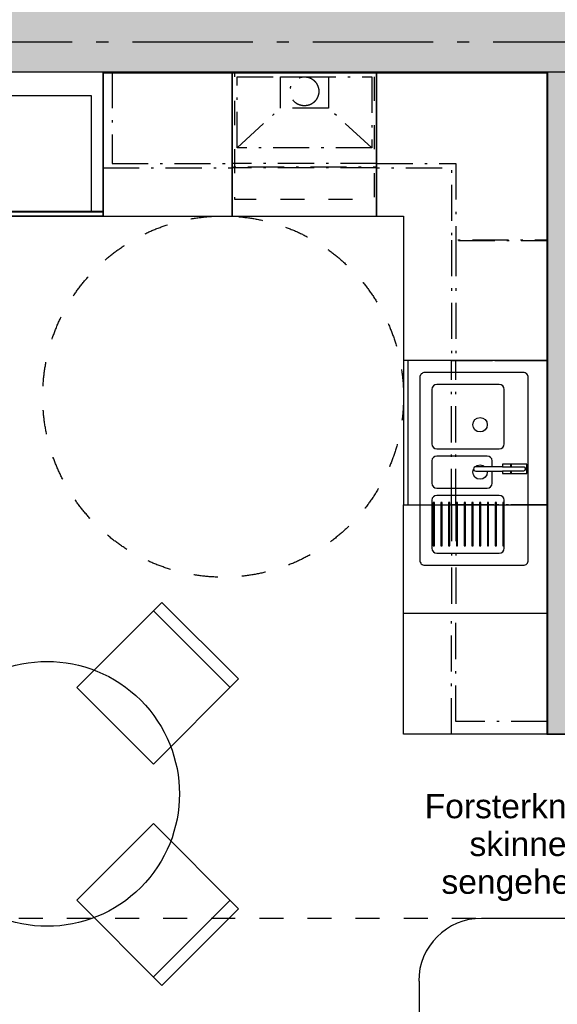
# Model space of a CAD drawing. Header units: millimetres. Extents: x 158466 to 263668, y 129175 to 189280.
# Tile 30 of 55: x 177502 to 179737, y 169097 to 173186. Entities that reach past the tile are written whole.
import ezdxf
from ezdxf.enums import TextEntityAlignment as Align

# ---------------------------------------------------------------- set-up
doc = ezdxf.new("R2010")
doc.units = ezdxf.units.MM
doc.header["$LTSCALE"] = 0.5
doc.header["$MEASUREMENT"] = 0
doc.set_wipeout_variables(frame=1)
for name, pattern in [('Akselinje', [1500, 1000, -200, 100, -200]), ('Over snittplan', [520, 300, -100, 20, -100]), ('PLINE', [0]), ('Stipling', [400, 200, -200]), ('Wipeout_Contour', [2000, 0, -2000])]:
    doc.linetypes.add(name, pattern=pattern)
for name, color, linetype in [('24-- Innervegger (Skravur)(Nye konstruksjoner)', 7, 'Continuous'), ('24-- Innervegger(Nye konstruksjoner)', 7, 'Continuous'), ('273- Kjøkkeninnredning (Skravur)(Nye konstruksjoner)', 7, 'Continuous'), ('273- Kjøkkeninnredning(Nye konstruksjoner)', 7, 'Continuous'), ('315- Utstyr for sanitærinstallasjoner(Nye konstruksjoner)', 7, 'Continuous'), ('68-- Inventar (løst)(Nye konstruksjoner)', 7, 'Continuous'), ('822- Modullinjer(Nye konstruksjoner)', 7, 'Continuous'), ('838- Annen tekst(Nye konstruksjoner)', 7, 'Continuous'), ('862- M___Nettoareal(Nye konstruksjoner)', 7, 'Continuous'), ('862- M___Nettoareal(Polylinje)(Nye konstruksjoner)', 7, 'Continuous'), ('862- M___Nettoareal(Tekst)(Nye konstruksjoner)', 7, 'Continuous'), ('878- Annen overflate_visuell informasjon_snusirkler(Nye konstruksjoner)', 7, 'Continuous'), ('878- Annen overflate_visuell informasjon_takheis(Nye konstruksjoner)', 7, 'Continuous')]:
    doc.layers.add(name, color=color, linetype=linetype)
doc.styles.add('GENERATED_STYLE_1', font='arial.ttf')
doc.styles.add('GENERATED_STYLE_3', font='arialbd.ttf')
doc.linetypes.add('Fasade_Snitt markør', pattern='A,0,[1,01 A 200 20 001 Plan 1. etasje_21.Shx,S=3.174603,R=0,X=0,Y=0],-800,0', length=800)

# ---------------------------------------------------------------- blocks, each defined once
blk = doc.blocks.new('Leilighet 2_102_18_1', base_point=(175190.7, 167336))
at = {"layer": '862- M___Nettoareal(Polylinje)(Nye konstruksjoner)', "linetype": 'PLINE', "flags": 128}
blk.add_lwpolyline([(176598.9, 172968.7), (176598.9, 165453.7), (184098.9, 165453.7), (184098.9, 172968.7)], close=True, dxfattribs=at)
at = {"layer": '862- M___Nettoareal(Tekst)(Nye konstruksjoner)', "style": 'GENERATED_STYLE_1'}
for tag, height, p in [('DUMMY_861', 300, (176128.6, 167689.5)), ('ROOM_NAME', 300, (174252.9, 167621)), ('DUMMY_862', 150, (174252.9, 167218.1))]:
    blk.add_attdef(tag, text='', height=height, dxfattribs=at).set_placement(p, align=Align.TOP_LEFT)
blk = doc.blocks.new('Stue_kjøkken_101_25_1', base_point=(176102.4, 169917.4))
at = {"layer": '862- M___Nettoareal(Polylinje)(Nye konstruksjoner)', "linetype": 'PLINE', "flags": 128}
blk.add_lwpolyline([(176598.9, 172968.7), (176598.9, 165453.7), (180198.9, 165453.7), (180198.9, 170218.3), (179696.2, 170218.3), (179696.2, 172968.7)], close=True, dxfattribs=at)
at = {"layer": '862- M___Nettoareal(Tekst)(Nye konstruksjoner)', "style": 'GENERATED_STYLE_1'}
for tag, height, p in [('DUMMY_861', 200, (178936.5, 167041.6)), ('ROOM_NAME', 200, (177351, 166995.9)), ('DUMMY_862', 150, (177351, 166727.3))]:
    blk.add_attdef(tag, text='', height=height, dxfattribs=at).set_placement(p, align=Align.TOP_LEFT)
blk = doc.blocks.new('Stol 10[42]_1', base_point=(178093.9, 169175.3))
at = {"layer": '68-- Inventar (løst)(Nye konstruksjoner)', "linetype": 'Continuous'}
blk.add_line((178058.6, 169210.7), (178376.8, 169528.9), dxfattribs=at)
at = {"layer": '68-- Inventar (løst)(Nye konstruksjoner)', "linetype": 'Continuous', "flags": 128}
blk.add_lwpolyline([(177740.4, 169528.9), (178058.6, 169847.1), (178412.1, 169493.5), (178093.9, 169175.3)], close=True, dxfattribs=at)
blk = doc.blocks.new('Stol 10[43]_1', base_point=(178093.9, 170766.3))
at = {"layer": '68-- Inventar (løst)(Nye konstruksjoner)', "linetype": 'Continuous'}
blk.add_line((178058.6, 170731), (178376.8, 170412.8), dxfattribs=at)
at = {"layer": '68-- Inventar (løst)(Nye konstruksjoner)', "linetype": 'Continuous', "flags": 128}
blk.add_lwpolyline([(177740.4, 170412.8), (178058.6, 170094.6), (178412.1, 170448.1), (178093.9, 170766.3)], close=True, dxfattribs=at)
blk = doc.blocks.new('Oppvaskmaskin integrert[142]_1', base_point=(179098.2, 170720.7))
at = {"layer": '273- Kjøkkeninnredning(Nye konstruksjoner)', "linetype": 'PLINE'}
for p, q in [((179098.2, 170720.7), (179098.2, 171170.7)), ((179098.2, 171170.7), (179696.2, 171170.7)), ((179696.2, 170720.7), (179696.2, 171170.7)), ((179098.2, 170720.7), (179696.2, 170720.7))]:
    blk.add_line(p, q, dxfattribs=at)
blk = doc.blocks.new('Underskap hjørne L[143]_1', base_point=(179696.2, 172968.7))
at = {"linetype": 'Wipeout_Contour', "ltscale": 1492129.720979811}
blk.add_wipeout([(178986.2, 172968.7), (178986.2, 172370.7), (179098.2, 172370.7), (179098.2, 171770.7), (179696.2, 171770.7), (179696.2, 172968.7)], dxfattribs=at).dxf.layer = '273- Kjøkkeninnredning (Skravur)(Nye konstruksjoner)'
at = {"layer": '273- Kjøkkeninnredning(Nye konstruksjoner)', "linetype": 'PLINE'}
for p, q in [((178986.2, 172968.7), (178986.2, 172370.7)), ((179696.2, 172968.7), (178986.2, 172968.7)), ((179696.2, 172968.7), (178986.2, 172968.7)), ((179696.2, 171770.7), (179696.2, 172968.7)), ((179696.2, 171770.7), (179696.2, 172968.7)), ((178986.2, 172370.7), (179098.2, 172370.7)), ((178986.2, 172370.7), (179098.2, 172370.7)), ((179098.2, 172370.7), (179098.2, 171770.7)), ((179098.2, 172370.7), (179098.2, 171770.7)), ((179098.2, 171770.7), (179696.2, 171770.7))]:
    blk.add_line(p, q, dxfattribs=at)
blk = doc.blocks.new('Overskap hjørne L[144]_1', base_point=(179696.2, 172968.7))
at = {"layer": '273- Kjøkkeninnredning(Nye konstruksjoner)', "linetype": 'Over snittplan'}
for p, q in [((178986.2, 172588.7), (179316.2, 172588.7)), ((179316.2, 172588.7), (179316.2, 172269.7))]:
    blk.add_line(p, q, dxfattribs=at)
at = {"layer": '273- Kjøkkeninnredning(Nye konstruksjoner)', "linetype": 'Over snittplan', "flags": 128}
blk.add_lwpolyline([(178986.2, 172968.7), (178986.2, 172570.7), (179298.2, 172570.7), (179298.2, 172269.7), (179696.2, 172269.7), (179696.2, 172968.7)], close=True, dxfattribs=at)
blk = doc.blocks.new('Underskap[145]_1', base_point=(179696.2, 170218.7))
at = {"linetype": 'Wipeout_Contour', "ltscale": 989895.693568}
blk.add_wipeout([(179098.2, 170218.7), (179696.2, 170218.7), (179696.2, 170720.7), (179098.2, 170720.7)], dxfattribs=at).dxf.layer = '273- Kjøkkeninnredning (Skravur)(Nye konstruksjoner)'
at = {"layer": '273- Kjøkkeninnredning(Nye konstruksjoner)', "linetype": 'PLINE'}
for p, q in [((179098.2, 170218.7), (179098.2, 170720.7)), ((179098.2, 170720.7), (179696.2, 170720.7)), ((179098.2, 170218.7), (179098.2, 170720.7)), ((179696.2, 170720.7), (179696.2, 170218.7)), ((179696.2, 170720.7), (179696.2, 170218.7)), ((179696.2, 170218.7), (179098.2, 170218.7))]:
    blk.add_line(p, q, dxfattribs=at)
blk = doc.blocks.new('Høyskap[146]_1', base_point=(177249.2, 172968.7))
at = {"linetype": 'Wipeout_Contour', "ltscale": 990665.444389}
blk.add_wipeout([(177249.2, 172370.7), (177849.2, 172370.7), (177849.2, 172968.7), (177249.2, 172968.7)], dxfattribs=at).dxf.layer = '273- Kjøkkeninnredning (Skravur)(Nye konstruksjoner)'
at = {"layer": '273- Kjøkkeninnredning(Nye konstruksjoner)', "linetype": 'PLINE'}
blk.add_line((177249.2, 172388.7), (177849.2, 172388.7), dxfattribs=at)
at = {"layer": '273- Kjøkkeninnredning(Nye konstruksjoner)', "linetype": 'PLINE', "flags": 128}
blk.add_lwpolyline([(177249.2, 172370.7), (177849.2, 172370.7), (177849.2, 172968.7), (177249.2, 172968.7)], close=True, dxfattribs=at)
blk = doc.blocks.new('Innebygget ovn[147]_1', base_point=(177849.2, 172370.7))
at = {"layer": '273- Kjøkkeninnredning(Nye konstruksjoner)', "linetype": 'PLINE'}
for p, q in [((177299.2, 172390.7), (177299.2, 172870.7)), ((177299.2, 172870.7), (177799.2, 172870.7)), ((177799.2, 172870.7), (177799.2, 172390.7))]:
    blk.add_line(p, q, dxfattribs=at)
at = {"layer": '273- Kjøkkeninnredning(Nye konstruksjoner)', "linetype": 'PLINE', "flags": 128}
blk.add_lwpolyline([(177849.2, 172390.7), (177849.2, 172370.7), (177249.2, 172370.7), (177249.2, 172390.7)], close=True, dxfattribs=at)
blk = doc.blocks.new('Underskap[148]_1', base_point=(178386.2, 172968.7))
at = {"linetype": 'Wipeout_Contour', "ltscale": 993930.911901}
blk.add_wipeout([(178386.2, 172370.7), (178986.2, 172370.7), (178986.2, 172968.7), (178386.2, 172968.7)], dxfattribs=at).dxf.layer = '273- Kjøkkeninnredning (Skravur)(Nye konstruksjoner)'
at = {"layer": '273- Kjøkkeninnredning(Nye konstruksjoner)', "linetype": 'PLINE'}
for p, q in [((178986.2, 172968.7), (178386.2, 172968.7)), ((178386.2, 172968.7), (178386.2, 172370.7)), ((178986.2, 172968.7), (178386.2, 172968.7)), ((178986.2, 172370.7), (178986.2, 172968.7)), ((178386.2, 172370.7), (178986.2, 172370.7)), ((178386.2, 172370.7), (178986.2, 172370.7))]:
    blk.add_line(p, q, dxfattribs=at)
blk = doc.blocks.new('Innebygget koketopp[149]_1', base_point=(178396.2, 172968.7))
at = {"layer": '273- Kjøkkeninnredning(Nye konstruksjoner)', "linetype": 'Stipling', "flags": 128}
blk.add_lwpolyline([(178396.2, 172968.7), (178976.2, 172968.7), (178976.2, 172438.7), (178396.2, 172438.7)], close=True, dxfattribs=at)
blk = doc.blocks.new('Underskap[150]_1', base_point=(177849.2, 172968.7))
at = {"linetype": 'Wipeout_Contour', "ltscale": 992296.845974}
blk.add_wipeout([(177849.2, 172370.7), (178386.2, 172370.7), (178386.2, 172968.7), (177849.2, 172968.7)], dxfattribs=at).dxf.layer = '273- Kjøkkeninnredning (Skravur)(Nye konstruksjoner)'
at = {"layer": '273- Kjøkkeninnredning(Nye konstruksjoner)', "linetype": 'PLINE'}
for p, q in [((178386.2, 172968.7), (177849.2, 172968.7)), ((177849.2, 172968.7), (177849.2, 172370.7)), ((178386.2, 172968.7), (177849.2, 172968.7)), ((178386.2, 172370.7), (178386.2, 172968.7)), ((177849.2, 172370.7), (178386.2, 172370.7)), ((177849.2, 172370.7), (178386.2, 172370.7))]:
    blk.add_line(p, q, dxfattribs=at)
blk = doc.blocks.new('Ventilator innebygget[151]_1', base_point=(178986.2, 172573.4))
at = {"layer": '273- Kjøkkeninnredning(Nye konstruksjoner)', "linetype": 'Over snittplan'}
for p, q in [((178406.2, 172653.4), (178406.2, 172948.7)), ((178406.2, 172948.7), (178966.2, 172948.7)), ((178586.2, 172948.7), (178786.2, 172948.7)), ((178586.2, 172818.7), (178586.2, 172948.7)), ((178786.2, 172948.7), (178786.2, 172818.7)), ((178966.2, 172948.7), (178966.2, 172653.4)), ((178406.2, 172653.4), (178586.2, 172818.7)), ((178786.2, 172818.7), (178586.2, 172818.7)), ((178966.2, 172653.4), (178786.2, 172818.7)), ((178966.2, 172653.4), (178406.2, 172653.4))]:
    blk.add_line(p, q, dxfattribs=at)
at = {"layer": '273- Kjøkkeninnredning(Nye konstruksjoner)', "linetype": 'Over snittplan', "flags": 128}
blk.add_lwpolyline([(178986.2, 172968.7), (178986.2, 172573.4), (178386.2, 172573.4), (178386.2, 172968.7)], close=True, dxfattribs=at)
at = {"layer": '273- Kjøkkeninnredning(Nye konstruksjoner)', "linetype": 'Over snittplan'}
blk.add_circle((178686.2, 172888.7), 60, dxfattribs=at)
blk = doc.blocks.new('Bord rundt 01[210]_1', base_point=(177616.6, 169970.8))
at = {"layer": '68-- Inventar (løst)(Nye konstruksjoner)', "linetype": 'PLINE', "flags": 128}
blk.add_lwpolyline([(178005.5, 170359.7, -1), (177227.7, 169581.9, -1)], format="xyb", close=True, dxfattribs=at)
blk = doc.blocks.new('Underskap[228]_1', base_point=(179696.2, 171770.7))
at = {"layer": '273- Kjøkkeninnredning(Nye konstruksjoner)', "linetype": 'PLINE'}
for p, q in [((179221.2, 171000.7), (179226.2, 171000.7)), ((179253.4, 171000.7), (179258.4, 171000.7)), ((179285.7, 171000.7), (179290.7, 171000.7)), ((179317.9, 171000.7), (179322.9, 171000.7)), ((179350.1, 171000.7), (179355.1, 171000.7)), ((179382.3, 171000.7), (179387.3, 171000.7)), ((179414.5, 171000.7), (179419.5, 171000.7)), ((179446.8, 171000.7), (179451.8, 171000.7)), ((179479, 171000.7), (179484, 171000.7)), ((179511.2, 171000.7), (179516.2, 171000.7)), ((179236.2, 170970.7), (179496.2, 170970.7))]:
    blk.add_line(p, q, dxfattribs=at)
for centre, start, end in [((179236.2, 170990.7), 180, 270), ((179496.2, 170990.7), 270, 0)]:
    blk.add_arc(centre, 20, start, end, dxfattribs=at)
at = {"linetype": 'Wipeout_Contour', "ltscale": 992658.162233}
blk.add_wipeout([(179098.2, 171770.7), (179098.2, 171170.7), (179696.2, 171170.7), (179696.2, 171770.7)], dxfattribs=at).dxf.layer = '273- Kjøkkeninnredning (Skravur)(Nye konstruksjoner)'
at = {"layer": '273- Kjøkkeninnredning(Nye konstruksjoner)', "linetype": 'PLINE'}
for p, q in [((179098.2, 171770.7), (179098.2, 171170.7)), ((179696.2, 171770.7), (179098.2, 171770.7)), ((179098.2, 171770.7), (179098.2, 171170.7)), ((179116.2, 171770.7), (179116.2, 171170.7)), ((179696.2, 171170.7), (179696.2, 171770.7)), ((179696.2, 171170.7), (179696.2, 171770.7)), ((179216.2, 171650.7), (179216.2, 171424)), ((179496.2, 171670.7), (179236.2, 171670.7)), ((179516.2, 171424), (179516.2, 171650.7)), ((179236.2, 171404), (179496.2, 171404)), ((179216.2, 171354), (179216.2, 171260.7)), ((179446.2, 171374), (179236.2, 171374)), ((179466.2, 171260.7), (179466.2, 171354)), ((179236.2, 171240.7), (179446.2, 171240.7)), ((179216.2, 171190.7), (179216.2, 170990.7)), ((179221.2, 171180.7), (179221.2, 171000.7)), ((179226.2, 171180.7), (179221.2, 171180.7)), ((179226.2, 171000.7), (179226.2, 171180.7)), ((179496.2, 171210.7), (179236.2, 171210.7)), ((179253.4, 171180.7), (179253.4, 171000.7)), ((179258.4, 171180.7), (179253.4, 171180.7)), ((179258.4, 171000.7), (179258.4, 171180.7)), ((179285.7, 171180.7), (179285.7, 171000.7)), ((179290.7, 171180.7), (179285.7, 171180.7)), ((179290.7, 171000.7), (179290.7, 171180.7)), ((179317.9, 171180.7), (179317.9, 171000.7)), ((179322.9, 171180.7), (179317.9, 171180.7)), ((179322.9, 171000.7), (179322.9, 171180.7)), ((179350.1, 171180.7), (179350.1, 171000.7)), ((179355.1, 171180.7), (179350.1, 171180.7)), ((179355.1, 171000.7), (179355.1, 171180.7)), ((179382.3, 171180.7), (179382.3, 171000.7)), ((179387.3, 171180.7), (179382.3, 171180.7)), ((179387.3, 171000.7), (179387.3, 171180.7)), ((179414.5, 171180.7), (179414.5, 171000.7)), ((179419.5, 171180.7), (179414.5, 171180.7)), ((179419.5, 171000.7), (179419.5, 171180.7)), ((179446.8, 171180.7), (179446.8, 171000.7)), ((179451.8, 171180.7), (179446.8, 171180.7)), ((179451.8, 171000.7), (179451.8, 171180.7)), ((179479, 171180.7), (179479, 171000.7)), ((179484, 171180.7), (179479, 171180.7)), ((179484, 171000.7), (179484, 171180.7)), ((179511.2, 171180.7), (179511.2, 171000.7)), ((179516.2, 171180.7), (179511.2, 171180.7)), ((179516.2, 170990.7), (179516.2, 171190.7)), ((179516.2, 171000.7), (179516.2, 171180.7)), ((179098.2, 171170.7), (179696.2, 171170.7))]:
    blk.add_line(p, q, dxfattribs=at)
at = {"layer": '273- Kjøkkeninnredning(Nye konstruksjoner)', "linetype": 'PLINE', "flags": 128}
blk.add_lwpolyline([(179166.2, 171700.7), (179166.2, 170940.7, 0.414214), (179186.2, 170920.7), (179596.2, 170920.7, 0.414214), (179616.2, 170940.7), (179616.2, 171700.7, 0.414214), (179596.2, 171720.7), (179186.2, 171720.7, 0.414214)], format="xyb", close=True, dxfattribs=at)
at = {"layer": '273- Kjøkkeninnredning(Nye konstruksjoner)', "linetype": 'PLINE'}
for centre in [(179416.2, 171504), (179416.2, 171307.3)]:
    blk.add_circle(centre, 30, dxfattribs=at)
for centre, start, end in [((179236.2, 171650.7), 90, 180), ((179496.2, 171650.7), 0, 90), ((179236.2, 171424), 180, 270), ((179496.2, 171424), 270, 0), ((179236.2, 171354), 90, 180), ((179446.2, 171354), 0, 90), ((179236.2, 171260.7), 180, 270), ((179446.2, 171260.7), 270, 0), ((179236.2, 171190.7), 90, 180), ((179496.2, 171190.7), 0, 90)]:
    blk.add_arc(centre, 20, start, end, dxfattribs=at)
at = {"linetype": 'Wipeout_Contour', "ltscale": 3473863.758156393}
blk.add_wipeout([(179398.3, 171329.7), (179398.3, 171329.7), (179392, 171327), (179389.3, 171320.6), (179392, 171314.3), (179398.4, 171311.7), (179398.4, 171311.7), (179596.2, 171311.7), (179596.2, 171311.7), (179602.6, 171314.3), (179605.2, 171320.7), (179602.6, 171327), (179596.2, 171329.7), (179596.2, 171329.7)], dxfattribs=at).dxf.layer = '273- Kjøkkeninnredning (Skravur)(Nye konstruksjoner)'
at = {"layer": '273- Kjøkkeninnredning(Nye konstruksjoner)', "linetype": 'PLINE', "flags": 128}
blk.add_lwpolyline([(179398.3, 171329.7, 1), (179398.4, 171311.7), (179596.2, 171311.7, 1), (179596.2, 171329.7)], format="xyb", close=True, dxfattribs=at)
at = {"linetype": 'Wipeout_Contour', "ltscale": 3226548.463352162}
blk.add_wipeout([(179545.2, 171340.6), (179545.2, 171329.7), (179596.2, 171329.7), (179596.2, 171329.7), (179602.6, 171327), (179605.2, 171320.7), (179602.6, 171314.3), (179596.2, 171311.7), (179596.2, 171311.7), (179545.2, 171311.7), (179545.2, 171300.7), (179610.2, 171300.7), (179610.2, 171340.6)], dxfattribs=at).dxf.layer = '273- Kjøkkeninnredning (Skravur)(Nye konstruksjoner)'
at = {"layer": '273- Kjøkkeninnredning(Nye konstruksjoner)', "linetype": 'PLINE', "flags": 128}
blk.add_lwpolyline([(179545.2, 171340.6), (179545.2, 171329.7), (179596.2, 171329.7, -1), (179596.2, 171311.7), (179545.2, 171311.7), (179545.2, 171300.7), (179610.2, 171300.7), (179610.2, 171340.6)], format="xyb", close=True, dxfattribs=at)
at = {"linetype": 'Wipeout_Contour', "ltscale": 992657.268749}
blk.add_wipeout([(179509.2, 171340.4), (179509.2, 171329.7), (179544.2, 171329.7), (179544.2, 171340.4)], dxfattribs=at).dxf.layer = '273- Kjøkkeninnredning (Skravur)(Nye konstruksjoner)'
at = {"layer": '273- Kjøkkeninnredning(Nye konstruksjoner)', "linetype": 'PLINE', "flags": 128}
blk.add_lwpolyline([(179509.2, 171340.4), (179509.2, 171329.7), (179544.2, 171329.7), (179544.2, 171340.4)], close=True, dxfattribs=at)
at = {"linetype": 'Wipeout_Contour', "ltscale": 992578.023825}
blk.add_wipeout([(179509.2, 171301), (179544.2, 171301), (179544.2, 171311.7), (179509.2, 171311.7)], dxfattribs=at).dxf.layer = '273- Kjøkkeninnredning (Skravur)(Nye konstruksjoner)'
at = {"layer": '273- Kjøkkeninnredning(Nye konstruksjoner)', "linetype": 'PLINE', "flags": 128}
blk.add_lwpolyline([(179509.2, 171301), (179544.2, 171301), (179544.2, 171311.7), (179509.2, 171311.7)], close=True, dxfattribs=at)
blk = doc.blocks.new('Overskap[229]_1', base_point=(178986.2, 172968.7))
at = {"layer": '273- Kjøkkeninnredning(Nye konstruksjoner)', "linetype": 'Over snittplan'}
blk.add_line((178986.2, 172588.7), (178386.2, 172588.7), dxfattribs=at)
at = {"layer": '273- Kjøkkeninnredning(Nye konstruksjoner)', "linetype": 'Over snittplan', "flags": 128}
blk.add_lwpolyline([(178986.2, 172570.7), (178386.2, 172570.7), (178386.2, 172968.7), (178986.2, 172968.7)], close=True, dxfattribs=at)
blk = doc.blocks.new('Overskap[230]_1', base_point=(179696.2, 171170.7))
at = {"layer": '273- Kjøkkeninnredning(Nye konstruksjoner)', "linetype": 'Over snittplan'}
blk.add_line((179316.2, 171170.7), (179316.2, 171770.7), dxfattribs=at)
at = {"layer": '273- Kjøkkeninnredning(Nye konstruksjoner)', "linetype": 'Over snittplan', "flags": 128}
blk.add_lwpolyline([(179298.2, 171170.7), (179298.2, 171770.7), (179696.2, 171770.7), (179696.2, 171170.7)], close=True, dxfattribs=at)
blk = doc.blocks.new('Overskap[231]_1', base_point=(179696.2, 171170.7))
at = {"layer": '273- Kjøkkeninnredning(Nye konstruksjoner)', "linetype": 'Over snittplan'}
blk.add_line((179316.2, 171170.7), (179316.2, 170720.7), dxfattribs=at)
at = {"layer": '273- Kjøkkeninnredning(Nye konstruksjoner)', "linetype": 'Over snittplan', "flags": 128}
blk.add_lwpolyline([(179298.2, 171170.7), (179298.2, 170720.7), (179696.2, 170720.7), (179696.2, 171170.7)], close=True, dxfattribs=at)
blk = doc.blocks.new('Overskap[232]_1', base_point=(179696.2, 172270.7))
at = {"layer": '273- Kjøkkeninnredning(Nye konstruksjoner)', "linetype": 'Over snittplan'}
blk.add_line((179316.2, 172270.7), (179316.2, 171770.7), dxfattribs=at)
at = {"layer": '273- Kjøkkeninnredning(Nye konstruksjoner)', "linetype": 'Over snittplan', "flags": 128}
blk.add_lwpolyline([(179298.2, 172270.7), (179298.2, 171770.7), (179696.2, 171770.7), (179696.2, 172270.7)], close=True, dxfattribs=at)
blk = doc.blocks.new('Overskap[241]_1', base_point=(179696.2, 170218.7))
at = {"layer": '273- Kjøkkeninnredning(Nye konstruksjoner)', "linetype": 'Over snittplan'}
for p, q in [((179316.2, 170270.7), (179316.2, 170720.7)), ((179696.2, 170270.7), (179316.2, 170270.7))]:
    blk.add_line(p, q, dxfattribs=at)
at = {"layer": '273- Kjøkkeninnredning(Nye konstruksjoner)', "linetype": 'Over snittplan', "flags": 128}
blk.add_lwpolyline([(179298.2, 170218.7), (179298.2, 170720.7), (179696.2, 170720.7), (179696.2, 170218.7)], close=True, dxfattribs=at)
blk = doc.blocks.new('Overskap[242]_1', base_point=(177849.2, 172968.7))
at = {"layer": '273- Kjøkkeninnredning(Nye konstruksjoner)', "linetype": 'Over snittplan'}
for p, q in [((177886.2, 172968.7), (177886.2, 172588.7)), ((177886.2, 172588.7), (178386.2, 172588.7))]:
    blk.add_line(p, q, dxfattribs=at)
at = {"layer": '273- Kjøkkeninnredning(Nye konstruksjoner)', "linetype": 'Over snittplan', "flags": 128}
blk.add_lwpolyline([(177849.2, 172570.7), (178386.2, 172570.7), (178386.2, 172968.7), (177849.2, 172968.7)], close=True, dxfattribs=at)
blk = doc.blocks.new('Standard grid marker[259]_1', base_point=(171771, 173093.7))
at = {"layer": '822- Modullinjer(Nye konstruksjoner)', "linetype": 'Akselinje'}
blk.add_line((171971, 173093.7), (202944.9, 173093.7), dxfattribs=at)
at = {"layer": '822- Modullinjer(Nye konstruksjoner)', "style": 'GENERATED_STYLE_3'}
for tag, p in [('AC_MarkerText_1_0', (171271, 173268.7)), ('AC_MarkerText_1_1', (203644.9, 173268.7))]:
    blk.add_attdef(tag, text='', height=350, dxfattribs=at).set_placement(p, align=Align.TOP_CENTER)

msp = doc.modelspace()

# ---------------------------------------------------------------- hatches: boundary and pattern name
at = {"layer": '24-- Innervegger (Skravur)(Nye konstruksjoner)', "linetype": 'Continuous'}
for points in [[(176598.9, 172968.7), (184098.9, 172968.7), (184098.9, 173218.7), (176598.9, 173218.7)], [(176598.9, 172968.7), (184098.9, 172968.7), (184098.9, 173218.7), (176598.9, 173218.7)], [(179846.2, 170368.3), (179846.2, 172968.7), (179696.2, 172968.7), (179696.2, 170368.3)], [(179696.2, 170368.3), (179696.2, 170218.3), (179846.2, 170368.3)], [(179846.2, 170368.3), (179696.2, 170218.3), (179846.2, 170218.3)]]:
    msp.add_hatch(color=256, dxfattribs=at).paths.add_polyline_path(points)

# ---------------------------------------------------------------- linework, layer by layer
at = {"layer": '24-- Innervegger(Nye konstruksjoner)', "linetype": 'PLINE', "flags": 128}
for points in [[(176598.9, 172968.7), (179696.2, 172968.7)], [(176598.9, 172968.7), (179696.2, 172968.7)], [(179696.2, 172968.7), (179696.2, 170368.3)], [(179696.2, 170218.3), (179696.2, 170368.3)], [(179696.2, 170218.3), (180198.9, 170218.3)]]:
    msp.add_lwpolyline(points, dxfattribs=at)
at = {"layer": '878- Annen overflate_visuell informasjon_snusirkler(Nye konstruksjoner)', "linetype": 'Stipling'}
msp.add_lwpolyline([(180198.9, 169453.7), (177381, 169453.7)], dxfattribs=at)
at = {"layer": '878- Annen overflate_visuell informasjon_takheis(Nye konstruksjoner)', "linetype": 'Fasade_Snitt markør'}
for p, q in [((181002.3, 169453.7), (179422.3, 169453.7)), ((179163.7, 169192.7), (179163.7, 167368.7))]:
    msp.add_line(p, q, dxfattribs=at)
msp.add_arc((179422.3, 169192.7), 261, 90, 180, dxfattribs=at)

# ---------------------------------------------------------------- block references
at = {"layer": '273- Kjøkkeninnredning(Nye konstruksjoner)', "linetype": 'PLINE'}
msp.add_blockref('Oppvaskmaskin integrert[142]_1', (179098.2, 170720.7), dxfattribs=at)
at = {"layer": '68-- Inventar (løst)(Nye konstruksjoner)', "linetype": 'Continuous'}
for name, p in [('Stol 10[43]_1', (178093.9, 170766.3)), ('Stol 10[42]_1', (178093.9, 169175.3))]:
    msp.add_blockref(name, p, dxfattribs=at)
at = {"layer": '68-- Inventar (løst)(Nye konstruksjoner)', "linetype": 'PLINE'}
msp.add_blockref('Bord rundt 01[210]_1', (177616.6, 169970.8), dxfattribs=at)
at = {"layer": '862- M___Nettoareal(Nye konstruksjoner)', "linetype": 'Continuous'}
for name, p in [('Leilighet 2_102_18_1', (175190.7, 167336)), ('Stue_kjøkken_101_25_1', (176102.4, 169917.4))]:
    msp.add_blockref(name, p, dxfattribs=at)

# ---------------------------------------------------------------- texts
at = {"layer": '838- Annen tekst(Nye konstruksjoner)', "linetype": 'Continuous', "insert": (179574.2, 169969.6), "char_height": 100, "attachment_point": 2, "line_spacing_factor": 0.941619, "style": 'GENERATED_STYLE_1'}
msp.add_mtext('\\A1;{\\pqc;\\fArial|b0|i0|c0|p0;\\W1.000000;Forsterkning\\P\\pqc;\\fArial|b0|i0|c0|p0;\\W1.000000;skinne \\P\\pqc;\\fArial|b0|i0|c0|p0;\\W1.000000;sengeheis}', dxfattribs=at)

# ---------------------------------------------------------------- next in the draw order: block references
at = {"layer": '273- Kjøkkeninnredning(Nye konstruksjoner)', "linetype": 'PLINE'}
for name, p in [('Høyskap[146]_1', (177249.2, 172968.7)), ('Underskap hjørne L[143]_1', (179696.2, 172968.7)), ('Underskap[145]_1', (179696.2, 170218.7))]:
    msp.add_blockref(name, p, dxfattribs=at)

# ---------------------------------------------------------------- next in the draw order: block references
at = {"layer": '273- Kjøkkeninnredning(Nye konstruksjoner)', "linetype": 'Over snittplan'}
for name, p in [('Overskap hjørne L[144]_1', (179696.2, 172968.7)), ('Overskap[241]_1', (179696.2, 170218.7))]:
    msp.add_blockref(name, p, dxfattribs=at)
at = {"layer": '273- Kjøkkeninnredning(Nye konstruksjoner)', "linetype": 'PLINE'}
for name, p in [('Innebygget ovn[147]_1', (177849.2, 172370.7)), ('Underskap[228]_1', (179696.2, 171770.7))]:
    msp.add_blockref(name, p, dxfattribs=at)

# ---------------------------------------------------------------- next in the draw order: linework, layer by layer
at = {"layer": '273- Kjøkkeninnredning(Nye konstruksjoner)', "linetype": 'PLINE', "flags": 128}
for points in [[(179693.2, 172968.7), (179693.2, 170218.7), (179696.2, 170218.7)], [(179696.2, 170218.7), (179696.2, 172965.7)]]:
    msp.add_lwpolyline(points, dxfattribs=at)
at = {"layer": '315- Utstyr for sanitærinstallasjoner(Nye konstruksjoner)', "linetype": 'Stipling'}
msp.add_line((179098.2, 172370.7), (179098.2, 171770.7), dxfattribs=at)

# ---------------------------------------------------------------- next in the draw order: block references
at = {"layer": '273- Kjøkkeninnredning(Nye konstruksjoner)', "linetype": 'PLINE'}
msp.add_blockref('Underskap[148]_1', (178386.2, 172968.7), dxfattribs=at)
at = {"layer": '273- Kjøkkeninnredning(Nye konstruksjoner)', "linetype": 'Over snittplan'}
for name, p in [('Overskap[232]_1', (179696.2, 172270.7)), ('Overskap[230]_1', (179696.2, 171170.7)), ('Overskap[231]_1', (179696.2, 171170.7))]:
    msp.add_blockref(name, p, dxfattribs=at)

# ---------------------------------------------------------------- next in the draw order: block references
at = {"layer": '273- Kjøkkeninnredning(Nye konstruksjoner)', "linetype": 'Stipling'}
msp.add_blockref('Innebygget koketopp[149]_1', (178396.2, 172968.7), dxfattribs=at)

# ---------------------------------------------------------------- next in the draw order: block references
at = {"layer": '273- Kjøkkeninnredning(Nye konstruksjoner)', "linetype": 'PLINE'}
msp.add_blockref('Underskap[150]_1', (177849.2, 172968.7), dxfattribs=at)

# ---------------------------------------------------------------- next in the draw order: linework, layer by layer
at = {"layer": '273- Kjøkkeninnredning(Nye konstruksjoner)', "linetype": 'PLINE', "flags": 128}
for points in [[(179693.2, 172968.7), (177849.2, 172968.7)], [(177849.2, 172968.7), (177849.2, 172965.7), (179696.2, 172965.7)]]:
    msp.add_lwpolyline(points, dxfattribs=at)
at = {"layer": '878- Annen overflate_visuell informasjon_snusirkler(Nye konstruksjoner)', "linetype": 'Stipling'}
msp.add_circle((178348.2, 171620.7), 750, dxfattribs=at)

# ---------------------------------------------------------------- next in the draw order: block references
at = {"layer": '273- Kjøkkeninnredning(Nye konstruksjoner)', "linetype": 'Over snittplan'}
for name, p in [('Overskap[242]_1', (177849.2, 172968.7)), ('Ventilator innebygget[151]_1', (178986.2, 172573.4)), ('Overskap[229]_1', (178986.2, 172968.7))]:
    msp.add_blockref(name, p, dxfattribs=at)
at = {"layer": '822- Modullinjer(Nye konstruksjoner)', "linetype": 'PLINE'}
msp.add_blockref('Standard grid marker[259]_1', (171771, 173093.7), dxfattribs=at)

doc.saveas('drawing.dxf')
